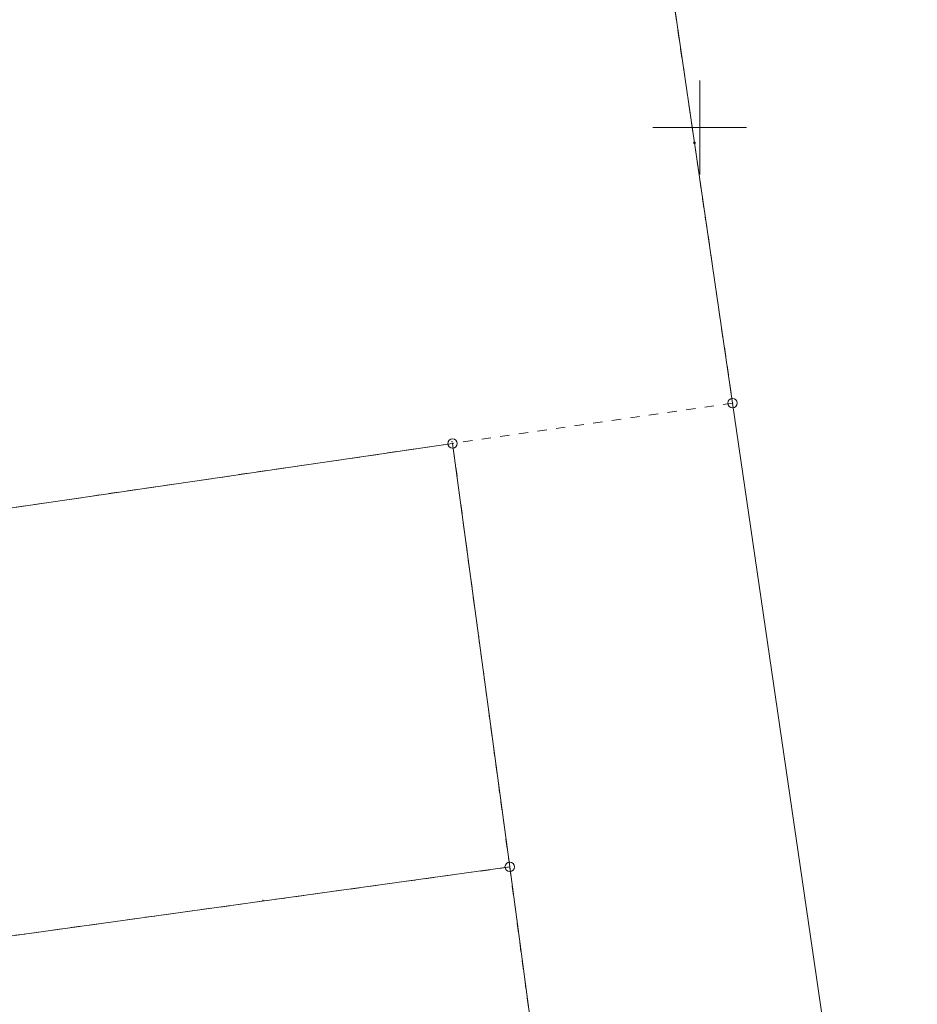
# Model space of a CAD drawing. Extents: x 6456700 to 6518119, y 5963420 to 5980059.
# Tile 211 of 256: x 6512483 to 6512530, y 5966502 to 5966555. Entities that reach past the tile are written whole.
import ezdxf

# ---------------------------------------------------------------- set-up
doc = ezdxf.new("R2010")
doc.units = 0
doc.header["$MEASUREMENT"] = 0
doc.linetypes.add('L_0_03', pattern=[1, 0.5, -0.5])
doc.layers.get('0').update_dxf_attribs({"color": 2, "linetype": 'CONTINUOUS', "lineweight": 5})
for name, color, linetype, lineweight in [('202_punkt_graniczny', 7, 'CONTINUOUS', 18), ('203_punkt_graniczny', 7, 'CONTINUOUS', 18), ('218_kontur_uzytku_gruntowego', 96, 'L_0_03', 18), ('219_dzialka_ewidencyjna', 7, 'CONTINUOUS', 18), ('9mm Kreska ciągła', 252, 'CONTINUOUS', 9), ('ogrodzenie_trwale', 7, 'CONTINUOUS', 18), ('siatka_krzyrzy', 7, 'CONTINUOUS', 18)]:
    doc.layers.add(name, color=color, linetype=linetype, lineweight=lineweight)

# ---------------------------------------------------------------- blocks, each defined once
blk = doc.blocks.new('mdcp_nowa')
at = {"layer": '203_punkt_graniczny', "linetype": 'Continuous', "lineweight": 18}
blk.add_hatch(color=18, dxfattribs=at).paths.add_polyline_path([(6495249.72, 5982999.145, 1), (6495249.72, 5982999.235, 1)])
at = {"layer": '202_punkt_graniczny', "color": 7, "linetype": 'Continuous', "lineweight": 18}
for centre in [(6495251.75, 5982985.32), (6495236.84, 5982983.17), (6495239.88, 5982960.61)]:
    blk.add_circle(centre, 0.25, dxfattribs=at)
at = {"layer": '202_punkt_graniczny'}
for p in [(6495251.75, 5982985.32), (6495236.84, 5982983.17), (6495239.88, 5982960.61)]:
    blk.add_point(p, dxfattribs=at)
at = {"layer": '203_punkt_graniczny', "color": 7, "linetype": 'Continuous', "lineweight": 18}
blk.add_circle((6495249.72, 5982999.19), 0.045, dxfattribs=at)
at = {"layer": '203_punkt_graniczny'}
blk.add_point((6495249.72, 5982999.19), dxfattribs=at)
at = {"layer": '218_kontur_uzytku_gruntowego', "lineweight": 18, "flags": 128}
for points in [[(6495248.26, 5983009.15), (6495249.72, 5982999.19)], [(6495249.72, 5982999.19), (6495251.75, 5982985.32)], [(6495251.75, 5982985.32), (6495236.84, 5982983.17)], [(6495236.84, 5982983.17), (6495210.45, 5982979.32)], [(6495239.88, 5982960.61), (6495236.84, 5982983.17)], [(6495200.68, 5982955.19), (6495239.88, 5982960.61)], [(6495242.87, 5982938.27), (6495239.88, 5982960.61)]]:
    blk.add_lwpolyline(points, dxfattribs=at)
at = {"layer": '218_kontur_uzytku_gruntowego'}
for p in [(6495249.72, 5982999.19), (6495249.72, 5982999.19), (6495251.75, 5982985.32), (6495251.75, 5982985.32), (6495236.84, 5982983.17), (6495236.84, 5982983.17), (6495236.84, 5982983.17), (6495236.84, 5982983.17), (6495239.88, 5982960.61), (6495239.88, 5982960.61), (6495239.88, 5982960.61), (6495239.88, 5982960.61), (6495239.88, 5982960.61), (6495239.88, 5982960.61)]:
    blk.add_point(p, dxfattribs=at)
at = {"layer": '219_dzialka_ewidencyjna', "color": 3, "linetype": 'Continuous', "lineweight": 18, "flags": 128}
for points in [[(6495249.72, 5982999.19), (6495248.26, 5983009.15)], [(6495251.75, 5982985.32), (6495249.72, 5982999.19)], [(6495251.75, 5982985.32), (6495261.59, 5982918.06)], [(6495236.84, 5982983.17), (6495210.45, 5982979.32)], [(6495239.88, 5982960.61), (6495236.84, 5982983.17)], [(6495200.68, 5982955.19), (6495239.88, 5982960.61)], [(6495242.87, 5982938.27), (6495239.88, 5982960.61)]]:
    blk.add_lwpolyline(points, dxfattribs=at)
at = {"layer": '219_dzialka_ewidencyjna', "color": 3}
for p in [(6495249.72, 5982999.19), (6495249.72, 5982999.19), (6495251.75, 5982985.32), (6495251.75, 5982985.32), (6495236.84, 5982983.17), (6495236.84, 5982983.17), (6495239.88, 5982960.61), (6495239.88, 5982960.61), (6495239.88, 5982960.61)]:
    blk.add_point(p, dxfattribs=at)
at = {"layer": 'ogrodzenie_trwale'}
for p in [(6495236.8, 5982983.26), (6495226.74, 5982958.83)]:
    blk.add_point(p, dxfattribs=at)
at = {"layer": 'siatka_krzyrzy', "linetype": 'Continuous', "lineweight": 18, "flags": 128}
for points in [[(6495250, 5982997.5), (6495250, 5983002.5)], [(6495247.5, 5983000), (6495252.5, 5983000)]]:
    blk.add_lwpolyline(points, dxfattribs=at)

msp = doc.modelspace()

# ---------------------------------------------------------------- block references
at = {"linetype": 'ByBlock'}
msp.add_blockref('mdcp_nowa', (17268.786, -16450.998), dxfattribs=at)

# ---------------------------------------------------------------- next in the draw order: hatches: boundary and pattern name
at = {"layer": '9mm Kreska ciągła'}
h = msp.add_hatch(dxfattribs=at)
h.set_pattern_fill('SAND_AND_LIME', color=4, scale=0.1)
h.set_pattern_definition([(37.5, (6512460.46478, 5966356.95414), (-0.00680328, 0.20809697), [0, -0.16416, 0, -0.1836, 0, -0.1755]), (7.5, (6512460.46478, 5966356.95414), (0.1911359, 0.30479178), [0, -0.08856, 0, -0.14796, 0, -0.0567]), (-32.5, (6512460.33194, 5966356.95414), (0.33632732, 0.00061118), [0, -0.054, 0, -0.1944, 0, -0.2538]), (-42.5, (6512460.33194, 5966356.95414), (0.32466167, 0.09478896), [0, -0.027, 0, -0.12744, 0, -0.1458])])
h.paths.add_polyline_path([(6512465.434, 5966557.916), (6512460.465, 5966557.361), (6512463.1, 5966531.766, -0.016151), (6512463.542, 5966525.485), (6512464.713, 5966494.68, 0.024197), (6512465.164, 5966489.476), (6512477.819, 5966396.138, 0.038394), (6512478.753, 5966391.79), (6512487.619, 5966361.89), (6512494.298, 5966356.954), (6512483.546, 5966393.211, -0.038394), (6512482.774, 5966396.81), (6512470.118, 5966490.148, -0.024197), (6512469.71, 5966494.87), (6512468.539, 5966525.675, 0.016151), (6512468.074, 5966532.278), (6512465.438, 5966557.873), (6512465.434, 5966557.916)])

doc.saveas('drawing.dxf')
